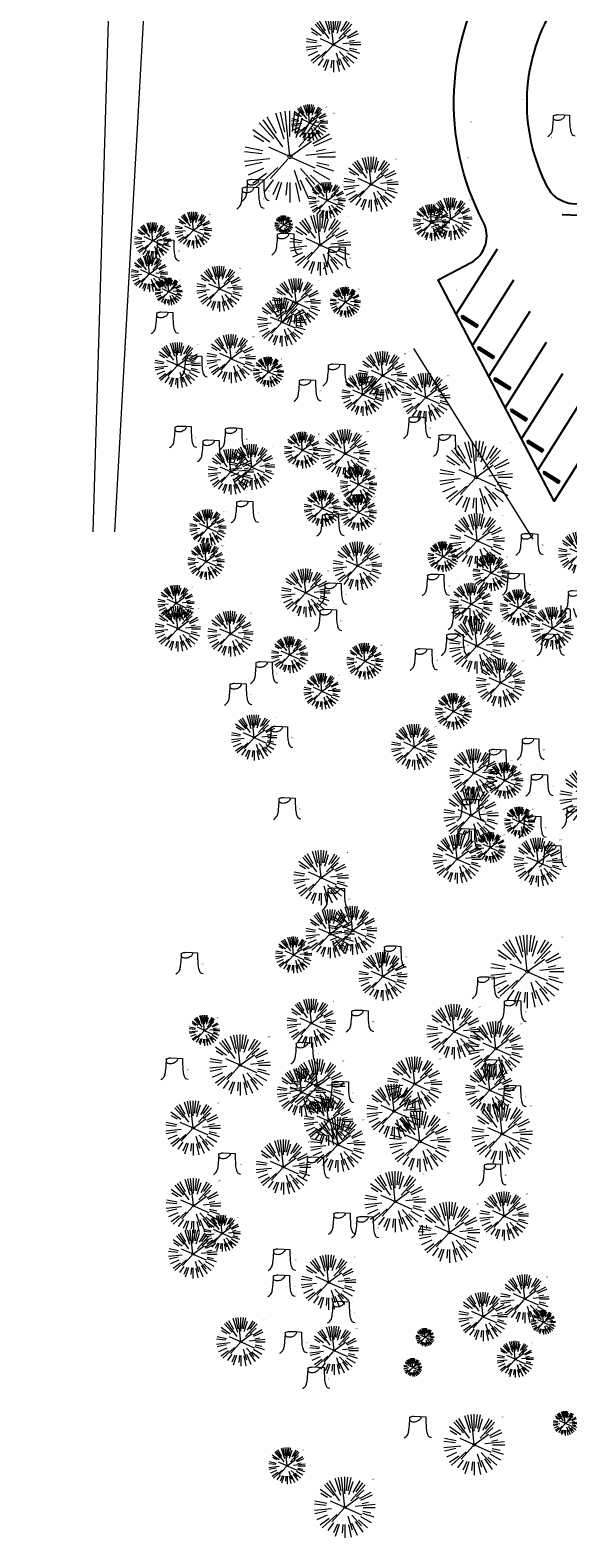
# Model space of a CAD drawing. Header units: feet. Extents: x 1134296 to 1140710, y 647902 to 649877.
# Tile 1 of 34: x 1134452 to 1134629, y 647902 to 648396. Entities that reach past the tile are written whole.
import ezdxf
from ezdxf import colors
from ezdxf.entities.mleader import LeaderData, LeaderLine
from ezdxf.math import Vec2, Vec3

# ---------------------------------------------------------------- set-up
doc = ezdxf.new("R2010")
doc.units = ezdxf.units.FT
doc.header["$MEASUREMENT"] = 0
for name, color, linetype in [('C-PRKG-STRP', 136, 'Continuous'), ('C-PRKG-WHEL-STOP', 9, 'Continuous'), ('C-ROAD-ASPHALT', 1, 'Continuous')]:
    doc.layers.add(name, color=color, linetype=linetype)
doc.layers.add('V-ANNO-TEXT', color=7, linetype='Continuous', lineweight=13, plot=False)
for name, color, linetype, lineweight in [('V-SITE-ROCK', 8, 'Continuous', 18), ('V-SITE-VEGE', 8, 'Continuous', 18), ('V-SITE-VEGE-TEXT', 8, 'Continuous', 18), ('V-UTIL-POWR-LINE-UNDR', 8, 'Continuous', 15)]:
    doc.layers.add(name, color=color, linetype=linetype, lineweight=lineweight)
doc.styles.add('SEI Annotative', font='tahoma.ttf', dxfattribs={"height": 0.1})
doc.styles.add('SEI-Dim & Leader', font='tahoma.ttf')

# ---------------------------------------------------------------- blocks, each defined once
blk = doc.blocks.new('V-SITE-VEGE-Coniferious Tree 2')
at = {"color": 0, "linetype": 'ByBlock'}
for p, q in [((0, 0.003), (-0.052, 0.497)), ((0, 0.222), (0, 0.5)), ((0.029, 0.275), (0.052, 0.497)), ((-0.176, 0.195), (-0.335, 0.372)), ((-0.079, 0.109), (-0.294, 0.405)), ((-0.146, 0.253), (-0.25, 0.433)), ((-0.063, 0.193), (-0.155, 0.476)), ((-0.057, 0.27), (-0.104, 0.489)), ((0.057, 0.269), (0.104, 0.489)), ((0.069, 0.211), (0.138, 0.426)), ((0.098, 0.109), (0.335, 0.372)), ((0.139, 0.241), (0.25, 0.433)), ((0.187, 0.257), (0.294, 0.405)), ((-0.22, 0.16), (-0.405, 0.294)), ((-0.284, 0.164), (-0.393, 0.227)), ((-0.001, -0.001), (0.235, 0.171)), ((0.192, 0.173), (0.312, 0.281)), ((0.249, 0.144), (0.433, 0.25)), ((0.266, 0.118), (0.457, 0.203)), ((-0.306, 0.032), (-0.497, 0.052)), ((-0.296, 0.063), (-0.489, 0.104)), ((-0.02, 0.009), (-0.232, 0.103)), ((0.173, 0.018), (0.497, 0.052)), ((0.287, 0.061), (0.388, 0.083)), ((0.302, 0), (0.5, 0)), ((-0.218, -0.023), (-0.497, -0.052)), ((-0.302, -0.064), (-0.489, -0.104)), ((-0.288, -0.128), (-0.457, -0.203)), ((-0.132, -0.119), (-0.372, -0.335)), ((-0.023, -0.026), (-0.214, -0.237)), ((0.018, -0.008), (0.272, -0.121)), ((0.048, -0.147), (0.119, -0.367)), ((0.114, -0.127), (0.272, -0.302)), ((0.256, -0.148), (0.433, -0.25)), ((0.289, -0.094), (0.476, -0.155)), ((0.294, -0.062), (0.427, -0.091)), ((-0.255, -0.185), (-0.405, -0.294)), ((-0.184, -0.254), (-0.277, -0.381)), ((-0.121, -0.273), (-0.186, -0.417)), ((-0.091, -0.28), (-0.155, -0.476)), ((-0.03, -0.282), (-0.044, -0.422)), ((0, -0.282), (0, -0.5)), ((0.061, -0.287), (0.104, -0.489)), ((0.113, -0.254), (0.203, -0.457)), ((0.169, -0.232), (0.294, -0.405)), ((0.225, -0.203), (0.372, -0.335))]:
    blk.add_line(p, q, dxfattribs=at)
blk.add_circle((0, 0), 0.0208)
blk = doc.blocks.new('V-SITE-VEGE-Stump')
for points in [[(-0.123, -0.014, 0.052613), (-0.099, 0.008, 0.106195), (-0.091, 0.022, 0.044862), (-0.084, 0.053, 0.020074), (-0.078, 0.123, 0.011675), (-0.077, 0.136, 0.007866), (-0.078, 0.156)], [(-0.078, 0.156, -0.027668), (-0.053, 0.163, -0.067978), (-0.043, 0.164), (0.009, 0.162), (0.054, 0.159)], [(0.015, 0.161, -0.082864), (0.008, 0.142, -0.111324), (-0.002, 0.131, -0.039313), (-0.016, 0.122, -0.049197), (-0.028, 0.118, -0.066002), (-0.045, 0.116, -0.070187), (-0.06, 0.118, -0.114859), (-0.069, 0.122, -0.075938), (-0.077, 0.133)], [(0.054, 0.159, 0.004334), (0.054, 0.137, 0.008344), (0.054, 0.125), (0.056, 0.076, 0.046252), (0.062, 0.032, 0.069625), (0.073, 0.004, 0.149725), (0.079, -0.002, 0.058523), (0.099, -0.009)]]:
    blk.add_lwpolyline(points, format="xyb")
blk = doc.blocks.new('_Open90')
at = {"color": 0, "linetype": 'ByBlock', "lineweight": -2}
for p, q in [((0, 0), (-1, 0)), ((-0.5, 0.5), (0, 0)), ((0, 0), (-0.5, -0.5))]:
    blk.add_line(p, q, dxfattribs=at)
blk = doc.blocks.new('Wheel_Stop')
for points in [[(-36, 6.75), (36, 6.75)], [(-36, -2.25), (-36, 6.75)], [(-35.625, 4.5), (-36, 6.75)], [(-35.625, 0), (-36, -2.25)], [(-35.955, 6.48), (35.955, 6.48)], [(-35.625, 4.5), (-35.625, 0)], [(-35.625, 4.5), (35.625, 4.5)], [(-35.625, 0), (35.625, 0)], [(35.625, 4.5), (36, 6.75)], [(35.625, 4.5), (35.625, 0)], [(35.625, 0), (36, -2.25)], [(36, -2.25), (36, 6.75)], [(-36, -2.25), (36, -2.25)], [(-35.955, -1.98), (35.955, -1.98)]]:
    blk.add_lwpolyline(points)
for centre in [(-30, 2.25), (30, 2.25)]:
    blk.add_circle(centre, 0.5)
blk = doc.blocks.new('C_PBASE-PACTOLA_02403811')
at = {"layer": 'C-PRKG-STRP', "flags": 128}
for points in [[(1134652.31, 648334.49), (1134626.93, 648335.5)], [(1134592.12, 648302.86), (1134605.68, 648324.34)], [(1134597.49, 648292.64), (1134611.06, 648314.12)], [(1134602.86, 648282.42), (1134616.43, 648303.89)], [(1134608.23, 648272.19), (1134621.8, 648293.67)], [(1134613.6, 648261.97), (1134627.17, 648283.45)], [(1134618.97, 648251.75), (1134632.54, 648273.23)], [(1134624.34, 648241.53), (1134637.91, 648263.01)]]:
    blk.add_lwpolyline(points, dxfattribs=at)
at = {"layer": 'C-ROAD-ASPHALT'}
blk.add_lwpolyline([(1134641.75, 648097.24, -0.047459), (1134675.31, 648187.21, 0.35336), (1134666.8, 648223.94, -0.106181), (1134644.2, 648251.03), (1134637.91, 648263.01), (1134624.34, 648241.53), (1134586.21, 648314.11), (1134596.83, 648319.69, 0.414214), (1134601.03, 648333.19), (1134601.03, 648333.19, -0.272199), (1134605.1, 648418.24), (1134606.84, 648420.9, -0.102173), (1134622.24, 648436.38, 0.468797), (1134623.09, 648444.02, -0.039414), (1134613.59, 648455.57), (1134609.94, 648460.8, -0.104209), (1134568.35, 648558.72), (1134550.7, 648648.51, -0.01381), (1134546.06, 648676.18), (1134536.98, 648741.16, -0.094333), (1134542.66, 648856.22), (1134551.22, 648891.6, -0.010799), (1134557.39, 648914.9)], format="xyb", dxfattribs=at)
blk.add_lwpolyline([(1134661.5, 648419.81, 0.014736), (1134666.86, 648418.2, -0.257587), (1134708.62, 648377.98, -0.169842), (1134704.11, 648253.93), (1134702.88, 648250.78, -0.519754), (1134679.03, 648244.96, -0.092187), (1134665.45, 648262.19), (1134659.15, 648274.17), (1134684.54, 648273.16), (1134646.41, 648345.73), (1134635.78, 648340.15, -0.414214), (1134622.28, 648344.35, -0.272199), (1134625.18, 648405.1), (1134626.92, 648407.76, -0.340488)], format="xyb", close=True, dxfattribs=at)
at = {"layer": 'C-PRKG-WHEL-STOP', "xscale": -0.08333333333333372, "yscale": 0.08333333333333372, "zscale": 0.0833333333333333, "rotation": 147.7168872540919}
for p in [(1134596.64, 648300.67), (1134602.01, 648290.44), (1134607.39, 648280.22), (1134612.76, 648270), (1134618.13, 648259.78), (1134623.5, 648249.56)]:
    blk.add_blockref('Wheel_Stop', p, dxfattribs=at)
blk = doc.blocks.new('C_XBASE-PACTOLA_02403811')
at = {"layer": 'V-SITE-VEGE', "lineweight": 18, "flags": 128}
blk.add_lwpolyline([(1134617.37, 648229.08), (1134578.24, 648291.58)], dxfattribs=at)
at = {"layer": 'V-SITE-VEGE', "linetype": 'Continuous', "lineweight": 18, "flags": 128}
blk.add_lwpolyline([(1134617.37, 648229.08), (1134578.24, 648291.58)], dxfattribs=at)
at = {"layer": 'V-UTIL-POWR-LINE-UNDR', "flags": 128}
for points in [[(1134480.13, 648231.49), (1134495, 648496.17), (1134496.35, 648566.44), (1134464.63, 648641.53), (1134459.68, 648691.6), (1134473.79, 648747.28)], [(1134473.06, 648231.49), (1134478.46, 648413.9), (1134486.34, 648507.97), (1134488, 648563.71), (1134458.97, 648637.48), (1134452.33, 648694.36), (1134469.76, 648757.01), (1134484.27, 648785.6), (1134490.08, 648837.1), (1134491.32, 648874.4), (1134488.84, 648928), (1134492.85, 649108.17)]]:
    blk.add_lwpolyline(points, dxfattribs=at)
at = {"layer": 'V-SITE-VEGE'}
for name, p, xscale, yscale, zscale in [('V-SITE-VEGE-Coniferious Tree 2', (1134551.85, 648391.29), 17.99978256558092, 17.99978256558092, 17.99978256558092), ('V-SITE-VEGE-Coniferious Tree 2', (1134537.59, 648354.52), 29.99963760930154, 29.99963760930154, 29.99963760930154), ('V-SITE-VEGE-Stump', (1134627.21, 648361.71), 40.31522404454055, 40.31522404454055, 40.31522404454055), ('V-SITE-VEGE-Coniferious Tree 2', (1134564.2, 648345.51), 17.99978256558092, 17.99978256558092, 17.99978256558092), ('V-SITE-VEGE-Stump', (1134526.81, 648340.52), 40.31522404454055, 40.31522404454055, 40.31522404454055), ('V-SITE-VEGE-Stump', (1134525.15, 648337.99), 40.31522404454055, 40.31522404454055, 40.31522404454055), ('V-SITE-VEGE-Coniferious Tree 2', (1134590.38, 648334.11), 13.99983088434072, 13.99983088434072, 13.99983088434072), ('V-SITE-VEGE-Coniferious Tree 2', (1134547.53, 648325.59), 19.99975840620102, 19.99975840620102, 19.99975840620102), ('V-SITE-VEGE-Stump', (1134497.28, 648320.78), 40.31522404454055, 40.31522404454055, 40.31522404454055), ('V-SITE-VEGE-Stump', (1134536.65, 648322.87), 40.31522404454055, 40.31522404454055, 40.31522404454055), ('V-SITE-VEGE-Stump', (1134553.5, 648318.4), 40.31522404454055, 40.31522404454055, 40.31522404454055), ('V-SITE-VEGE-Coniferious Tree 2', (1134514.48, 648311.22), 14.99981880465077, 14.99981880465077, 14.99981880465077), ('V-SITE-VEGE-Coniferious Tree 2', (1134497.8, 648310.28), 8.999891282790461, 8.999891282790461, 8.999891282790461), ('V-SITE-VEGE-Coniferious Tree 2', (1134555.78, 648306.81), 9.999879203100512, 9.999879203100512, 9.999879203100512), ('V-SITE-VEGE-Stump', (1134497.01, 648296.99), 40.31522404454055, 40.31522404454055, 40.31522404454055), ('V-SITE-VEGE-Coniferious Tree 2', (1134500.72, 648286.11), 14.99981880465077, 14.99981880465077, 14.99981880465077), ('V-SITE-VEGE-Stump', (1134506.46, 648282.72), 40.31522404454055, 40.31522404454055, 40.31522404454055), ('V-SITE-VEGE-Coniferious Tree 2', (1134530.54, 648283.93), 9.999879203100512, 9.999879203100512, 9.999879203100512), ('V-SITE-VEGE-Stump', (1134553.39, 648279.93), 40.31522404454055, 40.31522404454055, 40.31522404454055), ('V-SITE-VEGE-Coniferious Tree 2', (1134561.53, 648276.54), 13.99983088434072, 13.99983088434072, 13.99983088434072), ('V-SITE-VEGE-Stump', (1134543.84, 648274.85), 40.31522404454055, 40.31522404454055, 40.31522404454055), ('V-SITE-VEGE-Stump', (1134579.83, 648262.63), 40.31522404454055, 40.31522404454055, 40.31522404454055), ('V-SITE-VEGE-Stump', (1134503.02, 648259.58), 40.31522404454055, 40.31522404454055, 40.31522404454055), ('V-SITE-VEGE-Stump', (1134519.58, 648259.02), 40.31522404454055, 40.31522404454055, 40.31522404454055), ('V-SITE-VEGE-Stump', (1134589.64, 648256.8), 40.31522404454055, 40.31522404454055, 40.31522404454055), ('V-SITE-VEGE-Stump', (1134512.22, 648255.06), 40.31522404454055, 40.31522404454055, 40.31522404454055), ('V-SITE-VEGE-Coniferious Tree 2', (1134518.23, 648251.19), 14.99981880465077, 14.99981880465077, 14.99981880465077), ('V-SITE-VEGE-Coniferious Tree 2', (1134525.09, 648252.76), 14.99981880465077, 14.99981880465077, 14.99981880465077), ('V-SITE-VEGE-Stump', (1134523.27, 648235), 40.31522404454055, 40.31522404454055, 40.31522404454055), ('V-SITE-VEGE-Stump', (1134551.38, 648230.69), 40.31522404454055, 40.31522404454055, 40.31522404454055), ('V-SITE-VEGE-Coniferious Tree 2', (1134599.06, 648228.53), 17.99978256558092, 17.99978256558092, 17.99978256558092), ('V-SITE-VEGE-Coniferious Tree 2', (1134587.82, 648223.33), 9.999879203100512, 9.999879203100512, 9.999879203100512), ('V-SITE-VEGE-Stump', (1134616.72, 648224.36), 40.31522404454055, 40.31522404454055, 40.31522404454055), ('V-SITE-VEGE-Coniferious Tree 2', (1134632.74, 648224.51), 13.99983088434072, 13.99983088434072, 13.99983088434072), ('V-SITE-VEGE-Stump', (1134552.28, 648208.13), 40.31522404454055, 40.31522404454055, 40.31522404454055), ('V-SITE-VEGE-Stump', (1134585.92, 648211.03), 40.31522404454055, 40.31522404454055, 40.31522404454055), ('V-SITE-VEGE-Coniferious Tree 2', (1134597.05, 648207.74), 13.99983088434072, 13.99983088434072, 13.99983088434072), ('V-SITE-VEGE-Stump', (1134612.3, 648211.32), 40.31522404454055, 40.31522404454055, 40.31522404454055), ('V-SITE-VEGE-Stump', (1134632.18, 648205.64), 40.31522404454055, 40.31522404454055, 40.31522404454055), ('V-SITE-VEGE-Coniferious Tree 2', (1134500.78, 648199.7), 14.99981880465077, 14.99981880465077, 14.99981880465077), ('V-SITE-VEGE-Coniferious Tree 2', (1134518.07, 648198.06), 14.99981880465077, 14.99981880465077, 14.99981880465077), ('V-SITE-VEGE-Stump', (1134550.66, 648199.46), 40.31522404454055, 40.31522404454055, 40.31522404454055), ('V-SITE-VEGE-Stump', (1134594.46, 648199.9), 40.31522404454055, 40.31522404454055, 40.31522404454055), ('V-SITE-VEGE-Coniferious Tree 2', (1134623.74, 648199.87), 13.99983088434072, 13.99983088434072, 13.99983088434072), ('V-SITE-VEGE-Coniferious Tree 2', (1134598.91, 648194.05), 17.99978256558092, 17.99978256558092, 17.99978256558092), ('V-SITE-VEGE-Stump', (1134592.22, 648191.45), 40.31522404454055, 40.31522404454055, 40.31522404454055), ('V-SITE-VEGE-Stump', (1134623.66, 648191.44), 40.31522404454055, 40.31522404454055, 40.31522404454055), ('V-SITE-VEGE-Stump', (1134529.63, 648182.33), 40.31522404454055, 40.31522404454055, 40.31522404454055), ('V-SITE-VEGE-Stump', (1134581.97, 648186.56), 40.31522404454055, 40.31522404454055, 40.31522404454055), ('V-SITE-VEGE-Stump', (1134521.1, 648175.21), 40.31522404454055, 40.31522404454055, 40.31522404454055), ('V-SITE-VEGE-Coniferious Tree 2', (1134525.83, 648163.99), 14.99981880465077, 14.99981880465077, 14.99981880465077), ('V-SITE-VEGE-Stump', (1134534.58, 648161.14), 40.31522404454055, 40.31522404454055, 40.31522404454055), ('V-SITE-VEGE-Coniferious Tree 2', (1134578.42, 648160.9), 14.99981880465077, 14.99981880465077, 14.99981880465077), ('V-SITE-VEGE-Stump', (1134617.07, 648157.22), 40.31522404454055, 40.31522404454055, 40.31522404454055), ('V-SITE-VEGE-Stump', (1134606.26, 648153.6), 40.31522404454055, 40.31522404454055, 40.31522404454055), ('V-SITE-VEGE-Coniferious Tree 2', (1134636.13, 648144.39), 19.99975840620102, 19.99975840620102, 19.99975840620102), ('V-SITE-VEGE-Stump', (1134619.97, 648145.37), 40.31522404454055, 40.31522404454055, 40.31522404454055), ('V-SITE-VEGE-Stump', (1134537.18, 648137.74), 40.31522404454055, 40.31522404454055, 40.31522404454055), ('V-SITE-VEGE-Coniferious Tree 2', (1134597.02, 648138.47), 17.99978256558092, 17.99978256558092, 17.99978256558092), ('V-SITE-VEGE-Stump', (1134597.34, 648137.23), 40.31522404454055, 40.31522404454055, 40.31522404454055), ('V-SITE-VEGE-Coniferious Tree 2', (1134612.96, 648136.32), 9.999879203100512, 9.999879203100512, 9.999879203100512), ('V-SITE-VEGE-Stump', (1134631.75, 648134.79), 40.31522404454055, 40.31522404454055, 40.31522404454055), ('V-SITE-VEGE-Stump', (1134595.96, 648127.58), 40.31522404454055, 40.31522404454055, 40.31522404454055), ('V-SITE-VEGE-Stump', (1134617.71, 648131.68), 40.31522404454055, 40.31522404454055, 40.31522404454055), ('V-SITE-VEGE-Coniferious Tree 2', (1134603.36, 648127.95), 9.999879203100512, 9.999879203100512, 9.999879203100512), ('V-SITE-VEGE-Coniferious Tree 2', (1134547.82, 648118.02), 17.99978256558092, 17.99978256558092, 17.99978256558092), ('V-SITE-VEGE-Stump', (1134624.34, 648122.05), 40.31522404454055, 40.31522404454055, 40.31522404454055), ('V-SITE-VEGE-Stump', (1134553.28, 648108.11), 40.31522404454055, 40.31522404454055, 40.31522404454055), ('V-SITE-VEGE-Stump', (1134571.79, 648089.11), 40.31522404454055, 40.31522404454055, 40.31522404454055), ('V-SITE-VEGE-Stump', (1134505.11, 648086.95), 40.31522404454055, 40.31522404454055, 40.31522404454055), ('V-SITE-VEGE-Stump', (1134602.39, 648078.96), 40.31522404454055, 40.31522404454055, 40.31522404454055), ('V-SITE-VEGE-Stump', (1134561.04, 648068.01), 40.31522404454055, 40.31522404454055, 40.31522404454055), ('V-SITE-VEGE-Coniferious Tree 2', (1134591.49, 648067.56), 17.99978256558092, 17.99978256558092, 17.99978256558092), ('V-SITE-VEGE-Stump', (1134611.15, 648071.27), 40.31522404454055, 40.31522404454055, 40.31522404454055), ('V-SITE-VEGE-Coniferious Tree 2', (1134509.54, 648067.94), 9.999879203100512, 9.999879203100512, 9.999879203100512), ('V-SITE-VEGE-Coniferious Tree 2', (1134605.13, 648061.96), 17.99978256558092, 17.99978256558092, 17.99978256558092), ('V-SITE-VEGE-Coniferious Tree 2', (1134521.22, 648056.56), 19.99975840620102, 19.99975840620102, 19.99975840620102), ('V-SITE-VEGE-Stump', (1134542.83, 648057.49), 40.31522404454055, 40.31522404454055, 40.31522404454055), ('V-SITE-VEGE-Stump', (1134500.17, 648052.3), 40.31522404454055, 40.31522404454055, 40.31522404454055), ('V-SITE-VEGE-Coniferious Tree 2', (1134546.61, 648049.64), 17.99978256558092, 17.99978256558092, 17.99978256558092), ('V-SITE-VEGE-Coniferious Tree 2', (1134578.55, 648050.34), 17.99978256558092, 17.99978256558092, 17.99978256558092), ('V-SITE-VEGE-Stump', (1134604.94, 648051.82), 40.31522404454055, 40.31522404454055, 40.31522404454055), ('V-SITE-VEGE-Stump', (1134554.59, 648044.66), 40.31522404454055, 40.31522404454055, 40.31522404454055), ('V-SITE-VEGE-Coniferious Tree 2', (1134571.75, 648041.42), 17.99978256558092, 17.99978256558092, 17.99978256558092), ('V-SITE-VEGE-Stump', (1134611.13, 648043.38), 40.31522404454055, 40.31522404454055, 40.31522404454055), ('V-SITE-VEGE-Coniferious Tree 2', (1134505.8, 648035.89), 17.99978256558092, 17.99978256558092, 17.99978256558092), ('V-SITE-VEGE-Coniferious Tree 2', (1134580.22, 648031.51), 19.99975840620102, 19.99975840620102, 19.99975840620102), ('V-SITE-VEGE-Coniferious Tree 2', (1134607.23, 648033.96), 19.99975840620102, 19.99975840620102, 19.99975840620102), ('V-SITE-VEGE-Coniferious Tree 2', (1134553.28, 648030.48), 17.99978256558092, 17.99978256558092, 17.99978256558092), ('V-SITE-VEGE-Coniferious Tree 2', (1134535.44, 648023.12), 17.99978256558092, 17.99978256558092, 17.99978256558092), ('V-SITE-VEGE-Stump', (1134517.43, 648021.18), 40.31522404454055, 40.31522404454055, 40.31522404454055), ('V-SITE-VEGE-Stump', (1134546.45, 648019.85), 40.31522404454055, 40.31522404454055, 40.31522404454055), ('V-SITE-VEGE-Coniferious Tree 2', (1134572.16, 648011.77), 19.99975840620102, 19.99975840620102, 19.99975840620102), ('V-SITE-VEGE-Stump', (1134604.57, 648017.62), 40.31522404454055, 40.31522404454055, 40.31522404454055), ('V-SITE-VEGE-Coniferious Tree 2', (1134505.95, 648010.45), 17.99978256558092, 17.99978256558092, 17.99978256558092), ('V-SITE-VEGE-Coniferious Tree 2', (1134589.91, 648001.68), 19.99975840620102, 19.99975840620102, 19.99975840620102), ('V-SITE-VEGE-Stump', (1134555.18, 648001.63), 40.31522404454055, 40.31522404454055, 40.31522404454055), ('V-SITE-VEGE-Stump', (1134562.74, 648000.34), 40.31522404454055, 40.31522404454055, 40.31522404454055), ('V-SITE-VEGE-Stump', (1134535.39, 647989.7), 40.31522404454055, 40.31522404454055, 40.31522404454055), ('V-SITE-VEGE-Coniferious Tree 2', (1134550.26, 647985.35), 17.99978256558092, 17.99978256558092, 17.99978256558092), ('V-SITE-VEGE-Stump', (1134535.31, 647981.14), 40.31522404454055, 40.31522404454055, 40.31522404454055), ('V-SITE-VEGE-Stump', (1134554.88, 647972.54), 40.31522404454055, 40.31522404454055, 40.31522404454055), ('V-SITE-VEGE-Stump', (1134539.21, 647962.61), 40.31522404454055, 40.31522404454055, 40.31522404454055), ('V-SITE-VEGE-Stump', (1134546.65, 647950.94), 40.31522404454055, 40.31522404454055, 40.31522404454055), ('V-SITE-VEGE-Stump', (1134580.04, 647934.81), 40.31522404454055, 40.31522404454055, 40.31522404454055), ('V-SITE-VEGE-Coniferious Tree 2', (1134598.07, 647932.05), 19.99975840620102, 19.99975840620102, 19.99975840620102), ('V-SITE-VEGE-Coniferious Tree 2', (1134555.59, 647911.51), 19.99975840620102, 19.99975840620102, 19.99975840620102)]:
    blk.add_blockref(name, p, dxfattribs=dict(at, xscale=xscale, yscale=yscale, zscale=zscale))
at = {"layer": 'V-SITE-VEGE', "rotation": 8.537736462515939e-07}
for p, xscale, yscale, zscale in [((1134544.06, 648365.66), 11.99985504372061, 11.99985504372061, 11.99985504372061), ((1134549.79, 648340.2), 11.99985504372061, 11.99985504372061, 11.99985504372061), ((1134584.05, 648332.91), 11.99985504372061, 11.99985504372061, 11.99985504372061), ((1134492.57, 648326.98), 11.99985504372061, 11.99985504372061, 11.99985504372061), ((1134505.93, 648330.46), 11.99985504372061, 11.99985504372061, 11.99985504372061), ((1134535.57, 648332.24), 5.999927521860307, 5.999927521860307, 5.999927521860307), ((1134491.47, 648316.16), 11.99985504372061, 11.99985504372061, 11.99985504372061), ((1134539.67, 648306.6), 15.99980672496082, 15.99980672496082, 15.99980672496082), ((1134534.95, 648300.28), 15.99980672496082, 15.99980672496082, 15.99980672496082), ((1134518.29, 648288.3), 15.99980672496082, 15.99980672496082, 15.99980672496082), ((1134568.03, 648282.72), 15.99980672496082, 15.99980672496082, 15.99980672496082), ((1134582.17, 648275.54), 15.99980672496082, 15.99980672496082, 15.99980672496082), ((1134541.72, 648258.27), 11.99985504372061, 11.99985504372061, 11.99985504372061), ((1134555.71, 648257.13), 15.99980672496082, 15.99980672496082, 15.99980672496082), ((1134598.67, 648249.37), 23.99971008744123, 23.99971008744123, 23.99971008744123), ((1134560.1, 648246.98), 11.99985504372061, 11.99985504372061, 11.99985504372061), ((1134548.25, 648239.16), 11.99985504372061, 11.99985504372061, 11.99985504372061), ((1134560.05, 648237.84), 11.99985504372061, 11.99985504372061, 11.99985504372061), ((1134510.66, 648232.83), 11.99985504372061, 11.99985504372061, 11.99985504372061), ((1134559.76, 648220.3), 15.99980672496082, 15.99980672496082, 15.99980672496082), ((1134510.1, 648221.75), 11.99985504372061, 11.99985504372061, 11.99985504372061), ((1134603.6, 648218.04), 11.99985504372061, 11.99985504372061, 11.99985504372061), ((1134542.78, 648211.45), 15.99980672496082, 15.99980672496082, 15.99980672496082), ((1134500.21, 648208.04), 11.99985504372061, 11.99985504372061, 11.99985504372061), ((1134612.59, 648206.6), 11.99985504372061, 11.99985504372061, 11.99985504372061), ((1134537.51, 648191.15), 11.99985504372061, 11.99985504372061, 11.99985504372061), ((1134562.2, 648189.05), 11.99985504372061, 11.99985504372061, 11.99985504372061), ((1134606.71, 648181.94), 15.99980672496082, 15.99980672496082, 15.99980672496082), ((1134548.09, 648179.18), 11.99985504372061, 11.99985504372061, 11.99985504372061), ((1134591.24, 648172.58), 11.99985504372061, 11.99985504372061, 11.99985504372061), ((1134597.99, 648152.31), 15.99980672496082, 15.99980672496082, 15.99980672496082), ((1134608.09, 648149.9), 11.99985504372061, 11.99985504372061, 11.99985504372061), ((1134592.44, 648124.15), 15.99980672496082, 15.99980672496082, 15.99980672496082), ((1134619.04, 648123.17), 15.99980672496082, 15.99980672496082, 15.99980672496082), ((1134550.76, 648099.66), 15.99980672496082, 15.99980672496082, 15.99980672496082), ((1134558.15, 648100.73), 15.99980672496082, 15.99980672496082, 15.99980672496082), ((1134538.79, 648092.71), 11.99985504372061, 11.99985504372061, 11.99985504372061), ((1134615.49, 648087.26), 23.99971008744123, 23.99971008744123, 23.99971008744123), ((1134568.12, 648085.66), 15.99980672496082, 15.99980672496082, 15.99980672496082), ((1134544.62, 648070.34), 15.99980672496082, 15.99980672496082, 15.99980672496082), ((1134541.4, 648047.72), 15.99980672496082, 15.99980672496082, 15.99980672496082), ((1134603.17, 648048.34), 15.99980672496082, 15.99980672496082, 15.99980672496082), ((1134550.23, 648038.17), 15.99980672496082, 15.99980672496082, 15.99980672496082), ((1134607.91, 648007.08), 15.99980672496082, 15.99980672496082, 15.99980672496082), ((1134515.33, 648001.39), 11.99985504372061, 11.99985504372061, 11.99985504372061), ((1134505.73, 647994.59), 15.99980672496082, 15.99980672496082, 15.99980672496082), ((1134614.66, 647979.89), 15.99980672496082, 15.99980672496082, 15.99980672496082), ((1134600.99, 647974.07), 15.99980672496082, 15.99980672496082, 15.99980672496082), ((1134620.78, 647972.2), 7.99990336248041, 7.99990336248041, 7.99990336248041), ((1134521.49, 647965.8), 15.99980672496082, 15.99980672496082, 15.99980672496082), ((1134552.09, 647962.97), 15.99980672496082, 15.99980672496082, 15.99980672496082), ((1134581.94, 647967.29), 5.999927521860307, 5.999927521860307, 5.999927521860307), ((1134611.54, 647960.08), 11.99985504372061, 11.99985504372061, 11.99985504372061), ((1134577.9, 647957.41), 5.999927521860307, 5.999927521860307, 5.999927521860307), ((1134627.95, 647939.06), 7.99990336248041, 7.99990336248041, 7.99990336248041), ((1134536.65, 647925.15), 11.99985504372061, 11.99985504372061, 11.99985504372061)]:
    blk.add_blockref('V-SITE-VEGE-Coniferious Tree 2', p, dxfattribs=dict(at, xscale=xscale, yscale=yscale, zscale=zscale))
at = {"layer": 'V-SITE-ROCK', "style": 'SEI Annotative'}
blk.add_text("4'", height=3.2, dxfattribs=at).set_placement((1134579.46, 648000.92))
at = {"layer": 'V-SITE-VEGE-TEXT', "char_height": 0.4, "attachment_point": 7, "style": 'SEI-Dim & Leader'}
for s, insert in [('18"', (1134613.37, 648373.08)), ('12"', (1134549.04, 648370.66)), ('30"', (1134551.55, 648368.52)), ('16"', (1134596.5, 648365.72)), ('14"', (1134623.02, 648360.62)), ('18"', (1134572.18, 648353.51)), ('14"', (1134595.55, 648354)), ('18"', (1134530.29, 648343.11)), ('12"', (1134554.78, 648345.2)), ('18"', (1134528.63, 648340.59)), ('12"', (1134589.03, 648337.91)), ('14"', (1134596.36, 648340.11)), ('12"', (1134497.55, 648331.98)), ('12"', (1134510.91, 648335.46)), ('6"', (1134537.56, 648334.24)), ('20"', (1134556.5, 648334.59)), ('12"', (1134500.76, 648323.38)), ('14"', (1134540.13, 648325.47)), ('12"', (1134496.45, 648321.16)), ('15"', (1134520.95, 648317.72)), ('12"', (1134556.98, 648321)), ('9"', (1134501.29, 648313.78)), ('16"', (1134546.65, 648313.6)), ('16"', (1134541.93, 648307.28)), ('10"', (1134559.77, 648310.81)), ('8"', (1134592.05, 648310.57)), ('9"', (1134500.49, 648299.59)), ('15"', (1134507.2, 648292.61)), ('16"', (1134525.27, 648295.3)), ('10"', (1134534.53, 648287.93)), ('16"', (1134575.01, 648289.72)), ('6"', (1134509.93, 648285.32)), ('12"', (1134556.87, 648282.53)), ('14"', (1134567.51, 648282.54)), ('16"', (1134589.15, 648282.54)), ('20"', (1134547.31, 648277.45)), ('6"', (1134506.5, 648262.18)), ('12"', (1134546.7, 648263.27)), ('16"', (1134562.68, 648264.13)), ('12"', (1134583.31, 648265.23)), ('15"', (1134515.69, 648257.66)), ('15"', (1134523.06, 648261.62)), ('15"', (1134524.71, 648257.69)), ('15"', (1134531.57, 648259.26)), ('12"', (1134593.12, 648259.4)), ('24"', (1134609.64, 648260.37)), ('12"', (1134565.09, 648251.98)), ('12"', (1134553.23, 648244.16)), ('12"', (1134565.03, 648242.84)), ('12"', (1134515.64, 648237.83)), ('15"', (1134526.75, 648237.6)), ('12"', (1134554.86, 648233.29)), ('18"', (1134607.03, 648236.53)), ('16"', (1134566.74, 648227.3)), ('10"', (1134591.81, 648227.33)), ('12"', (1134515.09, 648226.75)), ('12"', (1134608.58, 648223.04)), ('12"', (1134620.2, 648226.96)), ('16"', (1134549.76, 648218.45)), ('12"', (1134505.19, 648213.04)), ('12"', (1134589.4, 648213.63)), ('14"', (1134603.03, 648213.74)), ('12"', (1134615.77, 648213.92)), ('12"', (1134555.75, 648210.73)), ('12"', (1134617.57, 648211.6)), ('15"', (1134507.26, 648206.2)), ('15"', (1134524.55, 648204.56)), ('12"', (1134554.13, 648202.06)), ('16"', (1134597.93, 648202.5)), ('18"', (1134606.89, 648202.05)), ('12"', (1134542.49, 648196.15)), ('12"', (1134567.19, 648194.05)), ('12"', (1134595.69, 648194.05)), ('16"', (1134627.14, 648194.04)), ('12"', (1134585.45, 648189.16)), ('16"', (1134613.69, 648188.94)), ('12"', (1134533.11, 648184.93)), ('12"', (1134553.07, 648184.18)), ('9"', (1134524.58, 648177.81)), ('12"', (1134596.22, 648177.58)), ('15"', (1134532.31, 648170.49)), ('12"', (1134538.06, 648163.74)), ('15"', (1134584.9, 648167.4)), ('16"', (1134604.97, 648159.31)), ('12"', (1134620.54, 648159.82)), ('12"', (1134609.74, 648156.2)), ('12"', (1134613.08, 648154.9)), ('18"', (1134604.99, 648146.47)), ('12"', (1134623.45, 648147.97)), ('12"', (1134540.66, 648140.34)), ('12"', (1134600.81, 648139.83)), ('10"', (1134616.94, 648140.32)), ('16"', (1134621.19, 648134.28)), ('16"', (1134599.42, 648131.15)), ('12"', (1134599.44, 648130.18)), ('10"', (1134607.34, 648131.95)), ('16"', (1134626.02, 648130.17)), ('18"', (1134555.8, 648126.02)), ('16"', (1134627.82, 648124.65)), ('12"', (1134556.76, 648110.71)), ('16"', (1134557.74, 648106.66)), ('16"', (1134565.13, 648107.73)), ('12"', (1134543.77, 648097.71)), ('24"', (1134626.46, 648098.26)), ('16"', (1134508.59, 648089.55)), ('16"', (1134575.1, 648092.66)), ('12"', (1134575.27, 648091.71)), ('12"', (1134605.87, 648081.56)), ('16"', (1134551.6, 648077.34)), ('18"', (1134599.46, 648075.56)), ('10"', (1134513.53, 648071.94)), ('12"', (1134564.52, 648070.61)), ('18"', (1134613.11, 648069.96)), ('12"', (1134614.62, 648073.87)), ('20"', (1134530.19, 648065.56)), ('12"', (1134546.31, 648060.09)), ('24"', (1134503.65, 648054.9)), ('16"', (1134548.38, 648054.72)), ('18"', (1134554.59, 648057.64)), ('18"', (1134586.52, 648058.34)), ('12"', (1134608.41, 648054.42)), ('16"', (1134610.15, 648055.34)), ('18"', (1134579.73, 648049.42)), ('16"', (1134557.21, 648045.17)), ('12"', (1134558.07, 648047.26)), ('12"', (1134614.61, 648045.98)), ('18"', (1134513.77, 648043.89)), ('20"', (1134589.19, 648040.51)), ('20"', (1134616.2, 648042.96)), ('18"', (1134561.26, 648038.48)), ('18"', (1134543.41, 648031.12)), ('16"', (1134520.91, 648023.78)), ('16"', (1134549.92, 648022.45)), ('20"', (1134581.13, 648020.77)), ('16"', (1134608.05, 648020.22)), ('18"', (1134513.92, 648018.45)), ('20"', (1134598.88, 648010.68)), ('16"', (1134614.89, 648014.08)), ('12"', (1134520.31, 648006.39)), ('16"', (1134512.71, 648001.59)), ('12"', (1134558.65, 648004.23)), ('12"', (1134566.22, 648002.94)), ('16"', (1134538.87, 647992.3)), ('18"', (1134558.23, 647993.35)), ('16"', (1134621.64, 647986.89)), ('16"', (1134538.79, 647983.74)), ('16"', (1134607.97, 647981.07)), ('12"', (1134558.36, 647975.14)), ('8"', (1134623.77, 647975.2)), ('16"', (1134528.47, 647972.8)), ('12"', (1134542.69, 647965.21)), ('16"', (1134559.07, 647969.97)), ('6"', (1134583.93, 647969.29)), ('12"', (1134616.53, 647965.08)), ('6"', (1134579.89, 647959.41)), ('8"', (1134550.13, 647953.54)), ('20"', (1134607.05, 647941.05)), ('16"', (1134583.52, 647937.41)), ('12"', (1134541.63, 647930.15)), ('20"', (1134564.56, 647920.51))]:
    blk.add_mtext(s, dxfattribs=dict(at, insert=insert))
at = {"layer": 'V-ANNO-TEXT'}
ml = blk.add_multileader_mtext('Standard', dxfattribs=at)
ml.set_content('Inv. - 4652.01', color=256, style='SEI-Dim & Leader')
ml.set_leader_properties(color=256, linetype='ByLayer', lineweight=-1)
ml.set_arrow_properties(name='OPEN90')
ml.build(insert=Vec2(0, 0))
ml.multileader.update_dxf_attribs({"text_left_attachment_type": 2, "text_right_attachment_type": 2, "dogleg_length": 0.1, "arrow_head_size": 3.2, "scale": 40})
ctx = ml.context
ctx.base_point, ctx.scale, ctx.arrow_head_size, ctx.plane_origin = Vec3(1134622.82, 648205.33), 40, 3.2, Vec3(1134672.05, 648195.67)
ctx.left_attachment, ctx.right_attachment, ctx.text_align_type = 2, 2, 2
notes = []
notes.append((ctx, [(0, (1, 1, 0), (1134664.77, 648205.33), (-1, 0), 4, [(0, [(1134672.05, 648195.67)], 0, [])])]))
ctx.mtext.insert, ctx.mtext.alignment, ctx.mtext.flow_direction = Vec3(1134658.77, 648207.42), 3, 5
for ctx, leaders in notes:
    for number, flags, end, landing, length, lines in leaders:
        leader = LeaderData()
        leader.index, (leader.has_last_leader_line, leader.has_dogleg_vector, leader.attachment_direction) = number, flags
        leader.last_leader_point, leader.dogleg_vector, leader.dogleg_length = Vec3(end), Vec3(landing), length
        for number, points, colour, breaks in lines:
            line = LeaderLine()
            line.index, line.vertices, line.color, line.breaks = number, Vec3.list(points), colors.encode_raw_color(colour), breaks
            leader.lines.append(line)
        ctx.leaders.append(leader)

msp = doc.modelspace()

# ---------------------------------------------------------------- block references
at = {"layer": ''}
msp.add_blockref('C_XBASE-PACTOLA_02403811', (0, 0), dxfattribs=at)

# ---------------------------------------------------------------- next in the draw order: block references
msp.add_blockref('C_PBASE-PACTOLA_02403811', (0, 0), dxfattribs=at)

doc.saveas('drawing.dxf')
